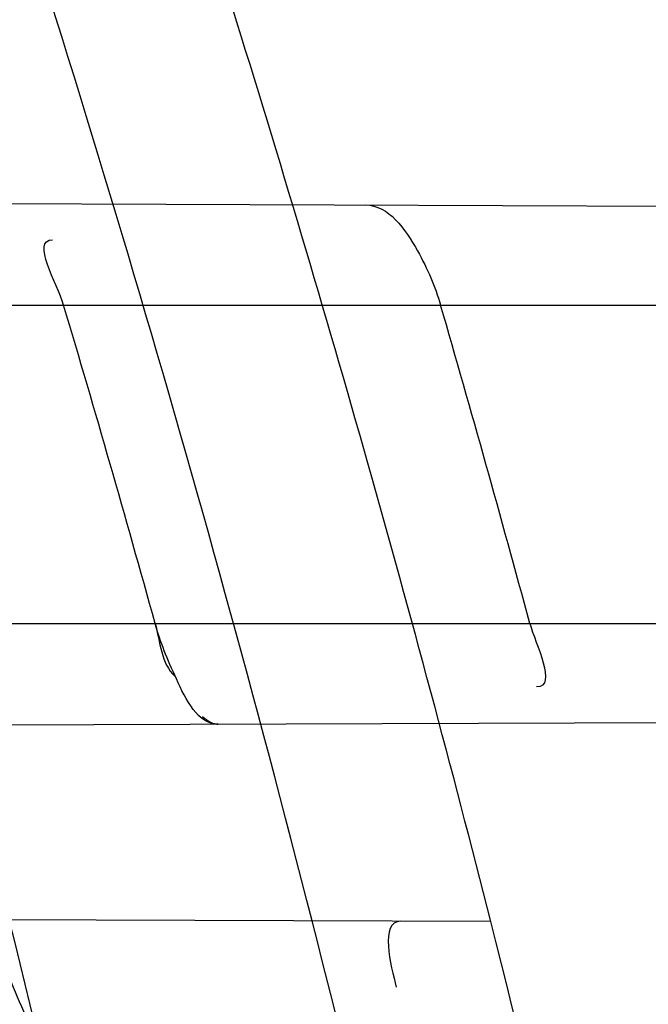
# Model space of a CAD drawing. Header units: millimetres. Extents: x 0 to 297, y 0 to 210.
# Tile 97 of 256: x 143.4924 to 143.5082, y 93.5158 to 93.5405. Entities that reach past the tile are written whole.
import ezdxf

# ---------------------------------------------------------------- set-up
doc = ezdxf.new("R2010")
doc.units = ezdxf.units.MM
doc.header["$LTSCALE"] = 16.335
doc.layers.get('0').update_dxf_attribs({"linetype": 'CONTINUOUS'})
for name, color, linetype in [('01_GLOBAL', 7, 'CONTINUOUS'), ('INTFCLR_1', 7, 'CONTINUOUS'), ('INTFCLR_144815', 7, 'CONTINUOUS')]:
    doc.layers.add(name, color=color, linetype=linetype)

msp = doc.modelspace()

# ---------------------------------------------------------------- linework, layer by layer
at = {"color": 7, "linetype": 'Continuous'}
msp.add_circle((144.2368034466, 92.193132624), 3.04, dxfattribs=at)
at = {"color": 9, "linetype": 'Continuous'}
msp.add_arc((144.2368034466, 92.193132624), 3.001038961, 92.9674534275, 177.0325465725, dxfattribs=at)
at = {"layer": '01_GLOBAL', "color": 7, "linetype": 'Continuous'}
msp.add_circle((144.2368034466, 92.193132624), 3.08, dxfattribs=at)
at = {"layer": 'INTFCLR_1', "color": 9, "linetype": 'Continuous'}
for p, q in [((143.4735235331, 93.5359706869), (143.543664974, 93.53572584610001)), ((143.4756137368, 93.5333562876), (143.5442669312, 93.5333562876)), ((143.4780083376, 93.5253562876), (143.5463152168, 93.5253562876)), ((143.4774988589, 93.5227557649), (143.5469236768, 93.5229981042)), ((143.5042716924, 93.5178633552), (143.4764746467, 93.51796038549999))]:
    msp.add_line(p, q, dxfattribs=at)
at = {"layer": 'INTFCLR_1', "color": 7, "linetype": 'Continuous'}
msp.add_lwpolyline([(143.4970316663, 93.52301834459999), (143.4970788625, 93.5229781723), (143.4971252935, 93.52294249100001), (143.4971709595, 93.5229113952), (143.4972160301, 93.5228849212), (143.4972603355, 93.5228632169), (143.4973033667, 93.522846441), (143.4973449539, 93.5228345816), (143.4973852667, 93.52282755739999), (143.4974243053, 93.52282531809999)], dxfattribs=at)
at = {"layer": 'INTFCLR_1', "color": 6, "linetype": 'Continuous'}
for centre, radius, start, end in [((143.076579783, 93.4093562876), 0.4827613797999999, 270, 90.00000002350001), ((143.076579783, 93.4093562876), 0.4587930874, 270, 90.00000002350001), ((143.0771097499, 93.4093588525), 0.434499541, 15.4839192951, 16.58155831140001), ((143.0759176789, 93.4093587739), 0.4447284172, 15.1191837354, 16.1895680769), ((143.076579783, 93.4093562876), 0.441241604, 11.9691311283, 14.2357984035)]:
    msp.add_arc(centre, radius, start, end, dxfattribs=at)
at = {"layer": 'INTFCLR_1', "color": 9, "linetype": 'Continuous'}
msp.add_arc((143.076579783, 93.4093562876), 0.441241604, 14.2357984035, 17.3348347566, dxfattribs=at)
for points, knots in [([(143.505791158, 93.2600745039), (143.5067409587, 93.2626590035), (143.5086022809, 93.26787776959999), (143.5121486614, 93.2784613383), (143.5179028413, 93.2974584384), (143.5232385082, 93.319755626), (143.5267617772, 93.3396835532), (143.5282429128, 93.3498591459), (143.5290073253, 93.35574456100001), (143.5307716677, 93.37052008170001), (143.5326049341, 93.3957667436), (143.5323109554, 93.4255533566), (143.5309256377, 93.444856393), (143.5300542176, 93.4537694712), (143.5294126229, 93.45969752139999), (143.5274302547, 93.4756973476), (143.5229291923, 93.50131752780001), (143.5164430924, 93.5263308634), (143.5118037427, 93.5411769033), (143.5100588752, 93.5464871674), (143.5074043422, 93.5543094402), (143.501415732, 93.57066310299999), (143.4910739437, 93.59466517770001), (143.4792964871, 93.6173411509), (143.4710860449, 93.6312983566), (143.4672487, 93.637511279), (143.4646994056, 93.64156113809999), (143.4578048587, 93.6522122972), (143.446251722, 93.6685591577), (143.4302039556, 93.688459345), (143.4166114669, 93.7033760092), (143.4071163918, 93.7129106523), (143.4018664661, 93.7179588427), (143.3945821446, 93.7247669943), (143.3843862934, 93.7336815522), (143.373349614, 93.7423309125), (143.3667450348, 93.7470278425), (143.3640805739, 93.74883137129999), (143.3625174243, 93.7498684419), (143.360134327, 93.7513983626), (143.3576340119, 93.7529030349), (143.3554317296, 93.7540584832), (143.3541938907, 93.75463331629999), (143.3532081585, 93.75498488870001), (143.3525262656, 93.7551440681), (143.3519536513, 93.75505755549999), (143.3518421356, 93.7545186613), (143.35211692, 93.75392300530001), (143.35259409, 93.7530975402), (143.3533650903, 93.7520584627), (143.354392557, 93.75079155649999), (143.3556852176, 93.7493056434), (143.3572290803, 93.7475999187), (143.358673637, 93.7460457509), (143.3599466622, 93.7446920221), (143.3621637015, 93.7423493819), (143.3658426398, 93.73850358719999), (143.3733257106, 93.73065133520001), (143.3814986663, 93.7218418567), (143.3889438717, 93.71342202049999), (143.3935459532, 93.708067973), (143.4009463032, 93.699278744), (143.4122758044, 93.6850353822), (143.4271285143, 93.6643128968), (143.4378788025, 93.6473958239), (143.4449171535, 93.6353542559), (143.4496927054, 93.62688497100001), (143.457931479, 93.6114260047), (143.4689344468, 93.588081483), (143.4765250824, 93.5686183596), (143.480055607, 93.5585271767)], [0, 0, 0, 0, 0.0103790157, 0.0208837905, 0.0420711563, 0.0851838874, 0.1071959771, 0.1183352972, 0.1239410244, 0.1295662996, 0.174425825, 0.2192336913, 0.2417180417, 0.247353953, 0.2529903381, 0.2641931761, 0.3081223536, 0.3509244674, 0.3614867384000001, 0.3667496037, 0.3719933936, 0.3926231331, 0.4323811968, 0.4704128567, 0.4888542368, 0.4934078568, 0.4979383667, 0.5068920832, 0.5412323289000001, 0.5733304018, 0.6031976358, 0.6172527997, 0.6240454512, 0.6306500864, 0.6548352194, 0.6750684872, 0.6834752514, 0.6853781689, 0.6871962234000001, 0.6905460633, 0.6960524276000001, 0.6981915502, 0.6999110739, 0.7012078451, 0.7020914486, 0.7026255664, 0.703100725, 0.7038824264, 0.7050749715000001, 0.7066970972, 0.7087489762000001, 0.7112252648, 0.7141188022, 0.7174211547, 0.7192230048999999, 0.7211233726, 0.7295789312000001, 0.7392839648, 0.7620096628, 0.7748693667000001, 0.7816473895, 0.7886214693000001, 0.8181786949, 0.8502212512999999, 0.8846823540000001, 0.8936821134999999, 0.9027944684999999, 0.9213301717, 0.9597016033, 1, 1, 1, 1]), ([(143.3574002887, 93.7533562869), (143.3579828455, 93.753356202), (143.360948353, 93.7521830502), (143.3643531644, 93.7501915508), (143.3676585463, 93.7481125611), (143.3692467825, 93.74707786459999), (143.3719545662, 93.74527944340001), (143.378664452, 93.7405994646), (143.3898825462, 93.7319854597), (143.4002548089, 93.7231045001), (143.4076654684, 93.7163228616), (143.4130031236, 93.71129788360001), (143.422653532, 93.7018115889), (143.4364709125, 93.68697153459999), (143.4527894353, 93.66717079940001), (143.4645442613, 93.65089855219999), (143.4715593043, 93.6402954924), (143.474151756, 93.63626614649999), (143.4780526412, 93.63008701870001), (143.4863962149, 93.616211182), (143.4983688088, 93.5936629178), (143.5088888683, 93.5697819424), (143.5149812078, 93.55350851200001), (143.5176807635, 93.5457272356), (143.5194547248, 93.5404463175), (143.524169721, 93.5256878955), (143.5307635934, 93.5008186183), (143.5353421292, 93.4753316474), (143.5373581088, 93.459416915), (143.5380104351, 93.45352171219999), (143.5388963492, 93.444658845), (143.5403047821, 93.42546452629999), (143.5406037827, 93.3958405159), (143.5387395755, 93.3707344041), (143.5369460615, 93.35604353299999), (143.5361688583, 93.3501906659), (143.5346627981, 93.3400704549), (143.5310794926, 93.320247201), (143.5256534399, 93.29807146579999), (143.5198047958, 93.2791850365), (143.5161994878, 93.2686605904), (143.5143072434, 93.26347094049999), (143.5133416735, 93.2609008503)], [0, 0, 0, 0, 0.0031306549, 0.0166311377, 0.0214593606, 0.0240790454, 0.0268205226, 0.0389267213, 0.0680356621, 0.1027866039, 0.1122691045, 0.1220183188, 0.1421809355, 0.1849822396, 0.2309158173, 0.2799873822, 0.2927706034, 0.2992370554, 0.3057353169, 0.3320403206, 0.3862319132, 0.4428084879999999, 0.4721383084, 0.4795908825, 0.487069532, 0.5020757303, 0.5628487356, 0.6251729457, 0.6410612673, 0.6490543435, 0.6570463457, 0.6889269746, 0.7524526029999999, 0.8160592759, 0.8240370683, 0.8319876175, 0.8477879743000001, 0.8790177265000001, 0.9402188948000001, 0.970317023, 0.9852457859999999, 1, 1, 1, 1]), ([(143.480055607, 93.5585271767), (143.4837259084, 93.5480364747), (143.4903909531, 93.5264789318), (143.4967360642, 93.4987698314), (143.4998687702, 93.480263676), (143.5011284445, 93.4715333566), (143.5019170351, 93.4656589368), (143.5038463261, 93.4494766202), (143.5057008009, 93.4227915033), (143.5054397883, 93.39601168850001), (143.5044671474, 93.37963975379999), (143.504022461, 93.3736652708), (143.5032714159, 93.3647734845), (143.5012002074, 93.34583974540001), (143.4963788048, 93.31729318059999), (143.49048443, 93.2935876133), (143.4864832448, 93.279982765), (143.4848602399, 93.2746477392), (143.4819377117, 93.26549629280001), (143.4757637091, 93.2478316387), (143.4658991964, 93.2237526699), (143.4557508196, 93.2030768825), (143.4492053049, 93.1910087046), (143.4468307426, 93.1867521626), (143.4433023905, 93.1805423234), (143.4357024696, 93.1677434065), (143.4236423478, 93.1493254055), (143.4088585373, 93.1292209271), (143.3981978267, 93.1161056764), (143.3920521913, 93.10890703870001), (143.3897353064, 93.10622028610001), (143.3858253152, 93.1017514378), (143.3786022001, 93.09371030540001), (143.3707422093, 93.0853343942), (143.3636495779, 93.0779186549), (143.3593994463, 93.0734576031), (143.3560255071, 93.0698150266), (143.3538487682, 93.0672934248), (143.3526496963, 93.0656994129), (143.3521523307, 93.0648535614), (143.3518509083, 93.0642467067), (143.3519780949, 93.06345700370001), (143.3536612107, 93.06380038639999), (143.3555127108, 93.06468782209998), (143.3588652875, 93.0665002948), (143.3620632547, 93.0685373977), (143.3646891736, 93.0702872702), (143.3663741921, 93.0714458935), (143.3692060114, 93.0734278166), (143.3737350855, 93.0767437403), (143.3800639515, 93.0816635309), (143.3895251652, 93.0894491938), (143.3979931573, 93.09704369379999), (143.4054028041, 93.1041496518), (143.4107134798, 93.1093907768), (143.4202844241, 93.1192590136), (143.4339256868, 93.13464747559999), (143.4499433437, 93.1551077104), (143.4614126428, 93.1718688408), (143.4682300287, 93.1827697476), (143.4707469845, 93.1869112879), (143.4745342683, 93.1932658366), (143.4826220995, 93.2075340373), (143.4941655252, 93.2306938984), (143.5021068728, 93.2500492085), (143.505791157, 93.2600745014)], [0, 0, 0, 0, 0.0419354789, 0.08505031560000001, 0.1071497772, 0.1127379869, 0.1183317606, 0.1295131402, 0.1742263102, 0.2191466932, 0.230445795, 0.2361065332, 0.241751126, 0.2641147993, 0.3079545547, 0.3508736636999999, 0.3561840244, 0.3614616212, 0.3719139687, 0.3924297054, 0.4320526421, 0.4700131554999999, 0.4792642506, 0.483852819, 0.4884035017, 0.5062126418, 0.5400088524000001, 0.5714206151, 0.6003317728, 0.6037560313, 0.6071340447, 0.6137178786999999, 0.6261602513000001, 0.6479155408, 0.6570536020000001, 0.6648783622, 0.6711643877, 0.6757843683, 0.6774462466, 0.6786751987, 0.6794900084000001, 0.6799813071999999, 0.6813020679, 0.6842478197, 0.6888651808, 0.6950795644, 0.6987591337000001, 0.70073729, 0.7027989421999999, 0.7117993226, 0.7219139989, 0.7330405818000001, 0.7580265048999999, 0.7648041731, 0.7717766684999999, 0.7861782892, 0.816667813, 0.8493175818, 0.8841610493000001, 0.8932352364, 0.8978283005, 0.9024468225, 0.9211469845, 0.9596997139, 1, 1, 1, 1]), ([(143.3574002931, 93.0653562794), (143.3572429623, 93.0653562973), (143.3568577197, 93.0654322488), (143.3568775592, 93.06612476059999), (143.3572897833, 93.0668372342), (143.3580025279, 93.06789625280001), (143.3590890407, 93.0692141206), (143.3605161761, 93.0708335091), (143.3622809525, 93.072732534), (143.364262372, 93.0748061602), (143.366417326, 93.0770245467), (143.3695810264, 93.08025667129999), (143.3761156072, 93.0869122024), (143.384127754, 93.09523631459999), (143.391492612, 93.1032318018), (143.3954790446, 93.1076756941), (143.3978410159, 93.1103473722), (143.4041032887, 93.11750254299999), (143.4149655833, 93.130539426), (143.4300350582, 93.1505356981), (143.4423327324, 93.1688638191), (143.4500842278, 93.18160511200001), (143.4536819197, 93.18778553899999), (143.4561024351, 93.19202072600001), (143.4627716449, 93.20402316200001), (143.4731139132, 93.2245897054), (143.4831746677, 93.2485613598), (143.4894718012, 93.2661502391), (143.4924519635, 93.2752607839), (143.4941067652, 93.2805713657), (143.4981845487, 93.2941079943), (143.5041933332, 93.3176982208), (143.5091109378, 93.34612180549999), (143.5112232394, 93.3649740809), (143.5119890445, 93.3738262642), (143.5124424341, 93.37977367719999), (143.5134340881, 93.3960708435), (143.5137003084, 93.4227328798), (143.5118091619, 93.4492982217), (143.5098423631, 93.46540487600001), (143.5090383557, 93.47125249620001), (143.5077538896, 93.4799440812), (143.5045588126, 93.4983716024), (143.498087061, 93.52596105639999), (143.4912937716, 93.5474097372), (143.4875537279, 93.5578460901)], [0, 0, 0, 0, 0.0008731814, 0.0017184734, 0.0032338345, 0.0055641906, 0.008732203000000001, 0.0127298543, 0.0175349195, 0.0231216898, 0.028646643, 0.0346996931, 0.0482229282, 0.0804128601, 0.09881585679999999, 0.1085510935, 0.1135452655, 0.1186072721, 0.1613234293, 0.207686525, 0.2575125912, 0.2837456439, 0.2904463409, 0.297201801, 0.3108185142, 0.3666506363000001, 0.4248611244, 0.4549770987, 0.470314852, 0.4780577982, 0.4858479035, 0.548777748, 0.6130125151, 0.6457681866, 0.6540348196, 0.6623247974, 0.6788712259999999, 0.7446474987, 0.8101274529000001, 0.8265054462, 0.8346996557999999, 0.8428862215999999, 0.8752668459, 0.9384715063, 1, 1, 1, 1]), ([(143.4955718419, 93.5061593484), (143.4952436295, 93.50757029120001), (143.4944902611, 93.5103424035), (143.4933147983, 93.5137197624), (143.492241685, 93.51633003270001), (143.4911029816, 93.5188349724), (143.4895429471, 93.521802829), (143.4877777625, 93.5245821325), (143.4862617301, 93.5266464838), (143.4839807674, 93.5294659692), (143.4814054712, 93.5319780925), (143.4785838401, 93.5340669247), (143.4767003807, 93.5353104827), (143.4732882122, 93.53719276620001), (143.4696059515, 93.53852634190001), (143.4663573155, 93.5392990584), (143.4641216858, 93.53973304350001), (143.4600670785, 93.54025975), (143.4565390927, 93.5403406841), (143.4541697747, 93.5402756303)], [0, 0, 0, 0, 0.0736783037, 0.1459642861, 0.18172594, 0.2171910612, 0.2858878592, 0.3520712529, 0.3844359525, 0.4161009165, 0.5365327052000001, 0.5657771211, 0.5946184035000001, 0.6512644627, 0.7636610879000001, 0.7922337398, 0.8211066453, 0.8794481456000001, 1, 1, 1, 1])]:
    msp.add_open_spline(points, degree=3, knots=knots, dxfattribs=at)
at = {"layer": 'INTFCLR_1', "color": 6, "linetype": 'Continuous'}
for points, knots in [([(143.391388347, 93.7533562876), (143.3904120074, 93.7533562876), (143.3921762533, 93.7499955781), (143.3936912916, 93.7481416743), (143.3961672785, 93.74488846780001), (143.3992225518, 93.74120886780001), (143.403128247, 93.736512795), (143.4076936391, 93.73105931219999), (143.4125904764, 93.7251278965), (143.4174256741, 93.7191674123), (143.4219266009, 93.7134900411), (143.4260587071, 93.708161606), (143.4298162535, 93.70320548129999), (143.4332121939, 93.6986295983), (143.4362702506, 93.6944235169), (143.4390204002, 93.69056916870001), (143.4414908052, 93.687044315), (143.44370074, 93.6838395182), (143.4456749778, 93.6809337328), (143.4474377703, 93.67830292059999), (143.4490168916, 93.6759165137), (143.4504211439, 93.6737705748), (143.4516679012, 93.67184551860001), (143.4527743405, 93.67012138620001), (143.4537663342, 93.6685626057), (143.4546489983, 93.6671650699), (143.4556772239, 93.66552631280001), (143.456672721, 93.66392530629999), (143.4576979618, 93.66226084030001), (143.4585721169, 93.66083168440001), (143.4595323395, 93.65924962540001), (143.4605887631, 93.6574940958), (143.4617562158, 93.65553545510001), (143.4630444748, 93.65335047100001), (143.464465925, 93.65090949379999), (143.4660286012, 93.6481892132), (143.4677482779, 93.64514958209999), (143.4696392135, 93.6417492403), (143.4717186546, 93.63793570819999), (143.4740086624, 93.6336424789), (143.4765248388, 93.62880536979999), (143.4792812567, 93.62335013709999), (143.4822951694, 93.61718591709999), (143.4855914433, 93.610185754), (143.4891913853, 93.6021966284), (143.4931140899, 93.59302320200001), (143.4973740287, 93.58243061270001), (143.5019825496, 93.5700832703), (143.5068772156, 93.55569758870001), (143.5117345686, 93.53967004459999), (143.5162134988, 93.5226760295), (143.5200746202, 93.5054858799), (143.5232856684, 93.4882487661), (143.5258459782, 93.471032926), (143.5277689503, 93.4538356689), (143.5290609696, 93.4366975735), (143.529733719, 93.4196019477), (143.5297948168, 93.4025757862), (143.5292510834, 93.38560341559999), (143.5281065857, 93.3686870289), (143.5263644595, 93.3518401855), (143.5240214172, 93.3350289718), (143.5210770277, 93.31827583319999), (143.5175167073, 93.30154440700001), (143.5133376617, 93.28485591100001), (143.5085942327, 93.268441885), (143.5035656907, 93.2530998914), (143.4986112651, 93.23947982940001), (143.4940105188, 93.2278474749), (143.4897809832, 93.2178519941), (143.485903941, 93.2091976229), (143.4823616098, 93.2016588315), (143.4791285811, 93.19505078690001), (143.4761817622, 93.1892359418), (143.4734988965, 93.1841024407), (143.4710647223, 93.1795662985), (143.4688610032, 93.1755541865), (143.466865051, 93.1719939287), (143.4650570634, 93.1688259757), (143.4634184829, 93.16599997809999), (143.461937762, 93.1634824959), (143.4606041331, 93.16124327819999), (143.4594032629, 93.15924877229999), (143.4583170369, 93.15746207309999), (143.457331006, 93.1558543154), (143.4564183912, 93.15437798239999), (143.4555069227, 93.15291457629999), (143.4545265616, 93.151352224), (143.4534184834, 93.14960100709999), (143.4521719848, 93.1476496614), (143.4507682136, 93.14547482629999), (143.4491853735, 93.14305109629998), (143.4474055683, 93.1403597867), (143.4454085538, 93.13738261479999), (143.4431685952, 93.1340952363), (143.4406602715, 93.13047449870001), (143.4378551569, 93.12649963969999), (143.4347311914, 93.1221597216), (143.4312583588, 93.1174362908), (143.4274059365, 93.11231294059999), (143.4231637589, 93.1068033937), (143.4185304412, 93.1009244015), (143.4135422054, 93.0947465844), (143.408452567, 93.0885653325), (143.4036878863, 93.08286772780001), (143.3995946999, 93.07795220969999), (143.3963986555, 93.0741115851), (143.3938021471, 93.0707181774), (143.3922373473, 93.06880673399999), (143.3903920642, 93.0653562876), (143.391388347, 93.0653562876)], [0, 0, 0, 0, 0.0038604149, 0.007501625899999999, 0.0124785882, 0.0188917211, 0.0268498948, 0.0364677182, 0.0470694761, 0.05724446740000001, 0.066818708, 0.0757144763, 0.0839053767, 0.0914099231, 0.0982451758, 0.1044667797, 0.1101313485, 0.11526428, 0.1198589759, 0.1240215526, 0.1277856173, 0.1311734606, 0.1341617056, 0.1368541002, 0.1392736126, 0.1414672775, 0.143389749, 0.1469230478, 0.1489215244, 0.1511192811, 0.1535471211, 0.1562389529, 0.1592204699, 0.1625628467, 0.1662680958, 0.1703891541, 0.1749670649, 0.1800767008, 0.1857729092, 0.1921414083, 0.199315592, 0.2073311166, 0.2163077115, 0.2264451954, 0.2379233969, 0.2509534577, 0.2658909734, 0.2830621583, 0.3030578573, 0.3259639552, 0.3492662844, 0.3725305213, 0.3956109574, 0.4185782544, 0.4413347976, 0.4640172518, 0.4865192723, 0.5089682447, 0.5313242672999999, 0.5536477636, 0.5759939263, 0.5982772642, 0.6207472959, 0.6432362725, 0.6658996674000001, 0.6887559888, 0.7107777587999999, 0.7297237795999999, 0.7460531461, 0.7602331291, 0.7726347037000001, 0.7835467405, 0.7931663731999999, 0.8017211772, 0.8093215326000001, 0.8160683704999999, 0.8220757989, 0.8274205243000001, 0.8322066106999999, 0.8364980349, 0.8403367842, 0.8437547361, 0.8468031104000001, 0.8495420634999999, 0.8520223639, 0.8542604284, 0.8564046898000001, 0.8588391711, 0.861553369, 0.8645986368, 0.8679945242, 0.8717882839, 0.8760445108, 0.8807522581, 0.8859628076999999, 0.8917731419, 0.8981681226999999, 0.9051985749, 0.9129160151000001, 0.9213486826, 0.9305434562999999, 0.9404096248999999, 0.9509435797, 0.9619432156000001, 0.9720502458, 0.9803711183, 0.9870628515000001, 0.9922716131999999, 0.9960607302, 1, 1, 1, 1]), ([(143.3913883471, 93.0653562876), (143.3925009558, 93.0653562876), (143.3944304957, 93.0666565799), (143.3973970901, 93.0684425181), (143.4007982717, 93.07091395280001), (143.4050037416, 93.07413406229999), (143.4100111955, 93.07824530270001), (143.4155298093, 93.08303751), (143.4211292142, 93.0881607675), (143.4264144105, 93.0932249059), (143.43125736, 93.0980502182), (143.4356657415, 93.10260404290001), (143.4396603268, 93.1068634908), (143.4432708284, 93.1108234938), (143.4465216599, 93.11448276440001), (143.4494397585, 93.1178438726), (143.4520627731, 93.1209293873), (143.4544121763, 93.1237459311), (143.456513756, 93.1263080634), (143.4583900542, 93.12863120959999), (143.4600695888, 93.13073982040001), (143.4615949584, 93.1326788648), (143.4630975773, 93.13461062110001), (143.4646983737, 93.1366936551), (143.4663978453, 93.1389353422), (143.4680793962, 93.14118497), (143.4697311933, 93.1434241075), (143.4714499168, 93.1457859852), (143.4733525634, 93.1484399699), (143.4754791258, 93.1514562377), (143.477855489, 93.15489250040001), (143.4805066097, 93.1588113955), (143.4834545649, 93.163277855), (143.4867221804, 93.1683718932), (143.4903444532, 93.1742054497), (143.4943554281, 93.18090734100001), (143.4987865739, 93.1886348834), (143.5036710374, 93.1975962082), (143.5090369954, 93.2080352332), (143.5149200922, 93.22031723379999), (143.5212054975, 93.234617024), (143.5274896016, 93.2504853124), (143.5333654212, 93.2672157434), (143.5385840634, 93.28417448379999), (143.543100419, 93.30119588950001), (143.5469295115, 93.31826170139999), (143.5500694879, 93.3352816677), (143.5525457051, 93.3523020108), (143.5543635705, 93.36925021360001), (143.5555404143, 93.3861532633), (143.5560867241, 93.4029944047), (143.5560112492, 93.4197765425), (143.5553196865, 93.436509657), (143.5540157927, 93.4531831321), (143.5520992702, 93.46980412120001), (143.5495685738, 93.4863701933), (143.5464237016, 93.5028559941), (143.5426520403, 93.51929845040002), (143.5382472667, 93.5356769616), (143.5331875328, 93.5520104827), (143.527486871, 93.5682159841), (143.5213730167, 93.5836821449), (143.515238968, 93.5976906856), (143.5094946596, 93.6097472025), (143.5042564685, 93.6200023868), (143.4994933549, 93.6288052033), (143.4951738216, 93.63640014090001), (143.4912628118, 93.642992), (143.4877284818, 93.6487368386), (143.4845342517, 93.6537660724), (143.4816534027, 93.65817529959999), (143.4790579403, 93.662051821), (143.4767281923, 93.6654573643), (143.4746357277, 93.668457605), (143.472765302, 93.67109499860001), (143.4710870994, 93.67342680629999), (143.46957943, 93.6754943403), (143.4681380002, 93.6774474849), (143.4666395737, 93.67945477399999), (143.4649885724, 93.68163852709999), (143.463288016, 93.68385659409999), (143.4615819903, 93.6860513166), (143.4598543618, 93.68824549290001), (143.4579581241, 93.69062033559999), (143.4558400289, 93.69323162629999), (143.4534675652, 93.6961063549), (143.4508179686, 93.6992567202), (143.447859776, 93.7026992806), (143.4445666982, 93.7064428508), (143.4409044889, 93.71049854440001), (143.4368464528, 93.7148646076), (143.4323696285, 93.7195302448), (143.4274456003, 93.7244775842), (143.4220754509, 93.7296631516), (143.4163486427, 93.7349445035), (143.410661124, 93.73991840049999), (143.4054543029, 93.74422210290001), (143.4010724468, 93.7475953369), (143.3975442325, 93.7501732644), (143.3944939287, 93.7520163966), (143.3925216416, 93.7533562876), (143.3913883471, 93.7533562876)], [0, 0, 0, 0, 0.0042187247, 0.0081401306, 0.0133978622, 0.0200459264, 0.0282638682, 0.0379443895, 0.0477615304, 0.05703690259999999, 0.0656973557, 0.0736821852, 0.0810680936, 0.0878383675, 0.0940009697, 0.0996271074, 0.1047154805, 0.1093563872, 0.1135342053, 0.1172803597, 0.1206792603, 0.1237557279, 0.1266349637, 0.1299589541, 0.1337168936, 0.1373013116, 0.1406085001, 0.1442672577, 0.148377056, 0.1529904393, 0.1582606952, 0.164218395, 0.1709303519, 0.1785521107, 0.1871652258, 0.1969659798, 0.2081658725, 0.2209392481, 0.2356613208, 0.2526660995, 0.2725685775, 0.2948769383, 0.3173640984, 0.3397873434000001, 0.3621386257, 0.3841211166, 0.4060891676, 0.4277469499, 0.4493218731, 0.470705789, 0.4919793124, 0.5131981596, 0.5343255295, 0.5554668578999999, 0.5765984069, 0.5977513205, 0.6189954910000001, 0.6402209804, 0.6617015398, 0.6832900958, 0.7050415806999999, 0.7268239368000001, 0.7463339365, 0.7630160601, 0.7774553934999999, 0.7899931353, 0.8009638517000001, 0.8105830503, 0.8190545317, 0.8265380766, 0.8331730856, 0.8390248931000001, 0.8442268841, 0.8488182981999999, 0.8528943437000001, 0.8564866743, 0.8597116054, 0.8625968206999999, 0.8656908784, 0.8692094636, 0.8729771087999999, 0.8762884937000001, 0.879749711, 0.8835661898, 0.8878115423, 0.8924986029, 0.8976989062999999, 0.9034198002, 0.9097088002, 0.9166034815, 0.9241390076, 0.9323094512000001, 0.9411199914, 0.9506041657, 0.9606137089, 0.9706541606, 0.9792553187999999, 0.9862062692, 0.9916647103, 0.9957028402, 1, 1, 1, 1]), ([(143.5011268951, 93.5358743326), (143.5017061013, 93.5358723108), (143.5024779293, 93.53475335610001), (143.5028720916, 93.53383182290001), (143.5030101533, 93.5333562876)], [0, 0, 0, 0, 0.5391100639, 1, 1, 1, 1])]:
    msp.add_open_spline(points, degree=3, knots=knots, dxfattribs=at)
for points in [[(143.4935404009, 93.5333562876), (143.493381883, 93.5338886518), (143.4927075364, 93.53500136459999), (143.4932629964, 93.5349994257)], [(143.5052519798, 93.5253562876), (143.5053915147, 93.5248398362), (143.5059573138, 93.5237623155), (143.5054223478, 93.52376044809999)], [(143.502015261, 93.5178712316), (143.5014618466, 93.5178731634), (143.5017624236, 93.5167522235), (143.5018963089, 93.5162152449)]]:
    msp.add_open_spline(points, degree=3, dxfattribs=at)
at = {"layer": 'INTFCLR_1', "color": 7, "linetype": 'Continuous'}
msp.add_open_spline([(143.497424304, 93.5228253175), (143.4969081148, 93.5228234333), (143.4963212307, 93.52403560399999), (143.4959718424, 93.5248765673), (143.4958393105, 93.5253562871)], degree=3, knots=[0, 0, 0, 0, 0.5091244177, 1, 1, 1, 1], dxfattribs=at)
msp.add_open_spline([(143.4958393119, 93.5253562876), (143.4959665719, 93.52490202), (143.4959827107, 93.5243426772), (143.4963373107, 93.5240315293)], degree=3, dxfattribs=at)
at = {"layer": 'INTFCLR_144815', "color": 6, "linetype": 'Continuous'}
for radius in [0.5104906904, 0.4864760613]:
    msp.add_circle((143.076579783, 93.4093562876), radius, dxfattribs=at)
for radius, start, end in [(0.7037433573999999, 313.9937911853, 154.5150993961), (0.6797433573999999, 312.9543589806, 154.5144414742), (0.6572577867, 282.2440355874, 71.2863570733), (0.5186031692, 308.490992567, 51.50900743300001)]:
    msp.add_arc((143.076579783, 93.4093562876), radius, start, end, dxfattribs=at)
at = {"layer": 'INTFCLR_144815', "color": 9, "linetype": 'Continuous'}
for centre, radius, start, end in [((143.076579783, 93.4093562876), 0.6528896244, 292.4997540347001, 54.0964566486), ((143.0765826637, 93.40935763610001), 0.5889741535, 292.4997540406, 54.09645665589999), ((143.076579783, 93.4093562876), 0.5151250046, 313.8592910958, 46.1407088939), ((143.0765797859, 93.4093562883), 0.5790372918, 311.2505121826, 12.701512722)]:
    msp.add_arc(centre, radius, start, end, dxfattribs=at)
at = {"layer": 'INTFCLR_144815', "color": 6, "linetype": 'Continuous'}
for points, knots in [([(143.559959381, 93.4093562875), (143.559959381, 93.4118703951), (143.5599220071, 93.41689924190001), (143.5597537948, 93.4244421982), (143.5594733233, 93.4319851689), (143.5590804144, 93.4395281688), (143.5585748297, 93.44707105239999), (143.5579562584, 93.45461378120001), (143.5572243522, 93.4621559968), (143.5563786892, 93.4696975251), (143.5554188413, 93.4772377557), (143.5543443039, 93.4847763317), (143.5531546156, 93.4923122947), (143.5518492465, 93.4998449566), (143.5504277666, 93.50737293), (143.5488896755, 93.51489518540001), (143.5472346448, 93.52240985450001), (143.5454623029, 93.5299153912), (143.5435725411, 93.5374092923), (143.5415652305, 93.54488940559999), (143.5394406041, 93.55235253), (143.5371989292, 93.5597957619), (143.5348409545, 93.56721505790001), (143.5323675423, 93.57460659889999), (143.529780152, 93.58196541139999), (143.5270804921, 93.58928656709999), (143.5242709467, 93.5965641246), (143.5213543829, 93.6037918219), (143.5183344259, 93.61096254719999), (143.5152154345, 93.61806858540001), (143.5120026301, 93.62510149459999), (143.5087022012, 93.6320520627), (143.505321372, 93.6389103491), (143.5018684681, 93.6456657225), (143.4983529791, 93.6523068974), (143.4947855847, 93.65882202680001), (143.4911781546, 93.66519881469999), (143.4875436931, 93.6714246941), (143.4838962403, 93.67748703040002), (143.4802507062, 93.68337338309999), (143.4766226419, 93.68907180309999), (143.473027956, 93.6945711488), (143.4694825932, 93.6998613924), (143.4660021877, 93.7049339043), (143.4626017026, 93.7097817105), (143.459295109, 93.71439965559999), (143.4560950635, 93.7187845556), (143.4530128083, 93.7229350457), (143.4500581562, 93.7268513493), (143.4472396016, 93.7305349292), (143.4445638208, 93.7339889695), (143.4420354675, 93.7372184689), (143.4396569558, 93.7402303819), (143.4374291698, 93.7430326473), (143.4353519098, 93.7456336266), (143.4334244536, 93.7480414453), (143.4316455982, 93.7502639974), (143.4300138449, 93.7523087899), (143.4285275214, 93.75418281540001), (143.4271849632, 93.7558925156), (143.4259844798, 93.7574434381), (143.4249241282, 93.7588419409), (143.4240021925, 93.7600902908), (143.4232155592, 93.7612022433), (143.422565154, 93.7621551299), (143.4220400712, 93.7630318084), (143.4215107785, 93.7638474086), (143.4211293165, 93.7653465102), (143.4216624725, 93.7653561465)], [0, 0, 0, 0, 0.0193232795, 0.0386507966, 0.0579870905, 0.0773359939, 0.09670230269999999, 0.1160891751, 0.1355014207, 0.154941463, 0.1744140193, 0.1939206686, 0.213465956, 0.2330500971, 0.2526769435, 0.2723457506, 0.2920596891, 0.3118161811, 0.3316171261, 0.3514582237, 0.3713396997, 0.3912550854, 0.4112023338, 0.4311723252, 0.4511600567, 0.471153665, 0.4911437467, 0.5111161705, 0.5310553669, 0.5509435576, 0.5707599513, 0.5904809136, 0.6100798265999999, 0.6295269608, 0.6487896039, 0.6678319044, 0.6866152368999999, 0.7050985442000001, 0.7232388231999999, 0.7409918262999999, 0.758313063, 0.7751587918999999, 0.7914870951, 0.8072590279, 0.8224396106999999, 0.8369988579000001, 0.8509122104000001, 0.8641615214, 0.8767332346, 0.8886179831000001, 0.8998102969, 0.9103147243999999, 0.9201416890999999, 0.9293075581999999, 0.9378296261, 0.9457257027, 0.9530130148, 0.9597096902, 0.9658325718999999, 0.9713969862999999, 0.9764171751, 0.9809076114, 0.9848822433, 0.9883555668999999, 0.9913411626, 0.9938520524, 0.9959015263, 1, 1, 1, 1]), ([(143.433067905, 93.05335642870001), (143.4328265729, 93.0533608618), (143.4324756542, 93.05418000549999), (143.4330197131, 93.0549083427), (143.4334366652, 93.0557926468), (143.4339703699, 93.0566454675), (143.4346161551, 93.0576462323), (143.4354019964, 93.05878669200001), (143.4363208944, 93.0600751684), (143.4373778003, 93.0615151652), (143.4385738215, 93.0631125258), (143.4399109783, 93.0648725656), (143.441391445, 93.0668020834), (143.4430186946, 93.0689099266), (143.4447956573, 93.07120496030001), (143.4467226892, 93.0736934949), (143.4487964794, 93.0763779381), (143.4510117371, 93.0792588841), (143.4533657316, 93.0823409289), (143.4558612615, 93.0856367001), (143.4585019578, 93.0891610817), (143.461284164, 93.0929204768), (143.4641988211, 93.0969147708), (143.4672349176, 93.10114163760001), (143.4703835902, 93.1056021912), (143.473633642, 93.1102946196), (143.4769725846, 93.1152153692), (143.4803867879, 93.12035908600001), (143.4838617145, 93.12571866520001), (143.4873822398, 93.131285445), (143.4909329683, 93.1370494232), (143.4944985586, 93.1429995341), (143.4980640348, 93.1491239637), (143.5016150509, 93.155410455), (143.5051380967, 93.1618465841), (143.508620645, 93.1684199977), (143.5120512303, 93.1751185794), (143.5154195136, 93.18193063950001), (143.5187162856, 93.18884502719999), (143.5219334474, 93.1958512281), (143.5250639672, 93.2029394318), (143.5281017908, 93.21010051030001), (143.5310417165, 93.21732590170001), (143.5338798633, 93.22460897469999), (143.5366072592, 93.2319283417), (143.5392210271, 93.2392754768), (143.5417223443, 93.24665218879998), (143.5441140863, 93.2540675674), (143.5463966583, 93.26152417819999), (143.5485670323, 93.2690127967), (143.5506238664, 93.27652910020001), (143.5525648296, 93.2840635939), (143.5543887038, 93.29160910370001), (143.5560958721, 93.29916427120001), (143.5576869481, 93.306728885), (143.5591625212, 93.3143029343), (143.5605229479, 93.32188557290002), (143.5617683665, 93.3294747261), (143.5628989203, 93.3370678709), (143.5639149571, 93.34466347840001), (143.5648169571, 93.352261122), (143.5656053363, 93.35986024), (143.5662804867, 93.3674604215), (143.5668427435, 93.3750611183), (143.5672924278, 93.38266226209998), (143.5676297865, 93.39026356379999), (143.5678550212, 93.3978650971), (143.5679682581, 93.4054666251), (143.5679695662, 93.4130682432), (143.567858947, 93.4206697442), (143.5676363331, 93.4282712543), (143.5673015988, 93.4358725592), (143.5668545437, 93.44347370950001), (143.5662949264, 93.4510743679), (143.5656224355, 93.45867440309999), (143.5648367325, 93.466273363), (143.5639374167, 93.4738709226), (143.5629240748, 93.4814664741), (143.5617962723, 93.4890592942), (143.5605535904, 93.4966483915), (143.5591956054, 93.50423272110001), (143.5577218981, 93.5118111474), (143.5561322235, 93.5193816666), (143.5544265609, 93.52694151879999), (143.5526049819, 93.5344880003), (143.5506674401, 93.5420191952), (143.5486137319, 93.5495338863), (143.5464439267, 93.5570299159), (143.5441586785, 93.56450343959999), (143.5417591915, 93.57194952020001), (143.5392470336, 93.579362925), (143.5366239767, 93.5867386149), (143.5338923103, 93.5940709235), (143.5310549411, 93.6013534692), (143.5281154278, 93.6085792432), (143.525078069, 93.6157405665), (143.5219479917, 93.6228290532), (143.5187312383, 93.6298355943), (143.5154348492, 93.6367503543), (143.512066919, 93.6435628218), (143.5086366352, 93.65026188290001), (143.5051543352, 93.6568358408), (143.5016314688, 93.6632725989), (143.4980805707, 93.66955978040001), (143.4945151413, 93.67568497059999), (143.4909495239, 93.6816359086), (143.4873986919, 93.6874007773), (143.4838779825, 93.6929685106), (143.480402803, 93.6983290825), (143.4769882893, 93.7034738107), (143.4736489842, 93.7083955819), (143.4703985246, 93.71308903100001), (143.4672493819, 93.7175506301), (143.464212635, 93.721778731), (143.4612978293, 93.72577350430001), (143.4585129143, 93.72953680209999), (143.4558642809, 93.73307192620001), (143.4533568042, 93.73638343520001), (143.450993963, 93.73947689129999), (143.4487779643, 93.74235864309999), (143.4467099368, 93.7450355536), (143.444790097, 93.7475147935), (143.4430178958, 93.7498036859), (143.4413922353, 93.7519094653), (143.4399116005, 93.7538391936), (143.4385741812, 93.7555995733), (143.4373781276, 93.7571969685), (143.4363211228, 93.75863709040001), (143.4354021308, 93.7599256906), (143.4346162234, 93.76106624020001), (143.4339704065, 93.7620670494), (143.4334366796, 93.7629199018), (143.4330197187, 93.7638042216), (143.4324756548, 93.76453256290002), (143.4328265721, 93.76535171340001), (143.433067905, 93.7653561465)], [0, 0, 0, 0, 0.0009310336, 0.002365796, 0.0034193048, 0.0047077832, 0.006237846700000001, 0.0080159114, 0.0100484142, 0.0123424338, 0.0149055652, 0.0177455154, 0.0208683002, 0.0242865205, 0.0280168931, 0.0320641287, 0.03642688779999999, 0.0411013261, 0.0460820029, 0.0513859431, 0.0570470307, 0.0630689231, 0.0694259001, 0.0761196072, 0.0831428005, 0.0904858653, 0.0981365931, 0.1060799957, 0.1142989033, 0.1227742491, 0.1314855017, 0.1404113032, 0.1495299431, 0.1588198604, 0.1682601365, 0.1778307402, 0.1875127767, 0.1972886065, 0.2071421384, 0.2170587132, 0.2270251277, 0.2370298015, 0.2470622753, 0.2571128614, 0.2671789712, 0.2771901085, 0.2871913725, 0.2972229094, 0.3072428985, 0.3172696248, 0.3272959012, 0.3372999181, 0.3472797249, 0.3572378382, 0.3671756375, 0.3770956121, 0.3870009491, 0.3968896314, 0.4067592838, 0.416611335, 0.4264476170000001, 0.4362699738, 0.4460792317, 0.4558777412, 0.465666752, 0.475448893, 0.4852256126, 0.4949995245, 0.5047720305, 0.5145458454, 0.5243224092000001, 0.5341044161, 0.5438932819, 0.5536914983, 0.5635002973, 0.5733219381, 0.5831577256, 0.5930094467, 0.6028783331, 0.6127653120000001, 0.6226711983, 0.6325970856, 0.6425436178, 0.6525082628, 0.6624891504, 0.6724871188, 0.6825027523, 0.6925369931, 0.7025869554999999, 0.7126463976, 0.7227116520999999, 0.7327783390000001, 0.742840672, 0.7528920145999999, 0.7629245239, 0.772929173, 0.7828957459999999, 0.7928124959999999, 0.8026662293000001, 0.8124423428, 0.8221246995, 0.8316958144, 0.8411366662, 0.8504272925, 0.8595467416, 0.8684734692, 0.8771857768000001, 0.8856622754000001, 0.8938824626, 0.9018271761, 0.9094792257, 0.9168237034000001, 0.923848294, 0.9305435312, 0.93690291, 0.9429227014, 0.9486018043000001, 0.9539413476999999, 0.9589446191, 0.9636165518, 0.9679634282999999, 0.9719924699, 0.9757115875, 0.9791292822, 0.9822538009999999, 0.9850935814, 0.9876568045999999, 0.9899510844, 0.9919838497, 0.9937619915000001, 0.9952921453, 0.9965806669, 0.997634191, 0.9990689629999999, 1, 1, 1, 1]), ([(143.3994670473, 93.7533562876), (143.399146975, 93.7533562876), (143.3990453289, 93.7521473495), (143.3998732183, 93.75119655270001), (143.4008762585, 93.749481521), (143.4024694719, 93.74744226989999), (143.4045267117, 93.7448049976), (143.4070952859, 93.7416644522), (143.4101750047, 93.73793095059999), (143.4137722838, 93.7335868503), (143.4179272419, 93.72853263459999), (143.4226335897, 93.7227254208), (143.4278792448, 93.7161112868), (143.4336355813, 93.70864659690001), (143.4398265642, 93.7003379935), (143.4463921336, 93.6911644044), (143.4532128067, 93.6811870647), (143.4601957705, 93.67043454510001), (143.4672140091, 93.65900154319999), (143.4741696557, 93.6469550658), (143.4809580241, 93.6343972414), (143.4875044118, 93.6214014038), (143.4937367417, 93.60806038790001), (143.4996120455, 93.59443039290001), (143.5050872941, 93.5805881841), (143.5101428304, 93.5665721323), (143.5147593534, 93.55243473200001), (143.5189273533, 93.5382124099), (143.5226468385, 93.523921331), (143.525909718, 93.5096138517), (143.5287290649, 93.495262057), (143.5310996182, 93.4809222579), (143.53303206, 93.4665632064), (143.5345263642, 93.45223022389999), (143.5355886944, 93.4379127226), (143.5362231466, 93.4236237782), (143.5363638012, 93.41410874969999), (143.5363638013, 93.40935628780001)], [0, 0, 0, 0, 0.0025344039, 0.005901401, 0.0109295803, 0.0177704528, 0.0265540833, 0.0373505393, 0.04991676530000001, 0.0648695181, 0.0820131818, 0.1017234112, 0.1240566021, 0.1488553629, 0.1763609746, 0.2060970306, 0.2381748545, 0.2720515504, 0.3076064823, 0.3443876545, 0.3821831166, 0.4206251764, 0.4595934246, 0.4987613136, 0.5381325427, 0.5774437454, 0.6167240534, 0.6558745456, 0.6947773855, 0.7336358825, 0.7720551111, 0.8105726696, 0.8487051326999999, 0.8867612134, 0.9246626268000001, 0.9623689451, 1, 1, 1, 1]), ([(143.4446760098, 93.7533562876), (143.4444338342, 93.7533562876), (143.4440805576, 93.75253066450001), (143.4445966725, 93.7517896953), (143.4449904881, 93.75088623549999), (143.4454977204, 93.7500149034), (143.4461122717, 93.74899220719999), (143.4468609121, 93.74782675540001), (143.4477365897, 93.7465104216), (143.4487436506, 93.7450401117), (143.4498827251, 93.7434103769), (143.4511555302, 93.7416160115), (143.4525633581, 93.7396511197), (143.4541073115, 93.73750968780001), (143.455788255, 93.73518529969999), (143.4576064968, 93.7326716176), (143.4595619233, 93.72996211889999), (143.4616535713, 93.7270506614), (143.4638797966, 93.723931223), (143.4662378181, 93.72059853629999), (143.4687238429, 93.7170479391), (143.4713327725, 93.713275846), (143.4740582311, 93.7092797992), (143.4768924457, 93.70505877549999), (143.4798262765, 93.700613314), (143.4828493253, 93.695945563), (143.4859500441, 93.6910593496), (143.4891159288, 93.6859601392), (143.492333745, 93.6806549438), (143.4955897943, 93.67515215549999), (143.4988701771, 93.6694613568), (143.5021610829, 93.6635930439), (143.5054490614, 93.6575583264), (143.5087212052, 93.6513687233), (143.5119653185, 93.64503593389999), (143.5151700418, 93.6385716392), (143.5183249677, 93.631987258), (143.5214206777, 93.6252938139), (143.5244487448, 93.61850183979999), (143.5274017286, 93.6116212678), (143.5302731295, 93.6046613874), (143.5330572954, 93.59763091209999), (143.5357494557, 93.59053772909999), (143.5383454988, 93.5833892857), (143.5408421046, 93.5761920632), (143.5432363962, 93.56895237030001), (143.5455261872, 93.5616754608), (143.547709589, 93.55436655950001), (143.5497852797, 93.5470298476), (143.551752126, 93.53966957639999), (143.5536094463, 93.5322889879), (143.5553566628, 93.5248914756), (143.5569935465, 93.5174794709), (143.5585198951, 93.51005568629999), (143.559935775, 93.50262189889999), (143.5612412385, 93.4951802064), (143.562436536, 93.48773178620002), (143.5635218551, 93.4802782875), (143.5644975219, 93.4728204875), (143.5653637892, 93.46535964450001), (143.5661210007, 93.4578961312), (143.5667694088, 93.45043090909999), (143.5673093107, 93.4429641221), (143.5677409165, 93.4354965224), (143.5680644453, 93.4280280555), (143.5682800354, 93.4205593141), (143.5683878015, 93.4130901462), (143.5683877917, 93.4056210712), (143.5682800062, 93.3981519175), (143.5680643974, 93.3906831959), (143.5677408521, 93.38321478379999), (143.5673092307, 93.3757472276), (143.5667693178, 93.3682805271), (143.5661208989, 93.3608153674), (143.5653636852, 93.3533519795), (143.5644974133, 93.34589121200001), (143.5635217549, 93.33843356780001), (143.5624364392, 93.3309801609), (143.5612411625, 93.32353192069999), (143.5599357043, 93.31609029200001), (143.5585198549, 93.30865668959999), (143.5569935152, 93.30123296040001), (143.555356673, 93.2938211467), (143.5536094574, 93.2864236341), (143.551752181, 93.2790432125), (143.5497853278, 93.2716829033), (143.5477096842, 93.26434634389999), (143.545526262, 93.2570373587), (143.5432365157, 93.2497605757), (143.540842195, 93.2425207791), (143.5383456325, 93.235323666), (143.5357495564, 93.2281751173), (143.5330574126, 93.22108196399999), (143.5302732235, 93.21405142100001), (143.5274018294, 93.20709154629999), (143.5244488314, 93.2002109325), (143.5214207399, 93.1934188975), (143.5183250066, 93.1867253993), (143.5151700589, 93.1801409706), (143.5119653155, 93.173676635), (143.5087211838, 93.16734381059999), (143.5054490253, 93.1611541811), (143.5021610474, 93.1551194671), (143.4988701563, 93.14925118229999), (143.4955897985, 93.14356042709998), (143.4923337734, 93.1380576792), (143.4891159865, 93.1327525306), (143.4859501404, 93.1276533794), (143.4828494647, 93.1227672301), (143.4798264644, 93.118099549), (143.4768926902, 93.1136541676), (143.4740585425, 93.1094332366), (143.4713331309, 93.1054372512), (143.4687242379, 93.1016652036), (143.4662382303, 93.09811462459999), (143.463880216, 93.09478194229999), (143.4616539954, 93.091662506), (143.4595623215, 93.08875100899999), (143.4576068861, 93.0860414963), (143.4557885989, 93.0835277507), (143.454107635, 93.0812033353), (143.4525636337, 93.07906183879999), (143.4511557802, 93.0770969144), (143.449882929, 93.0753024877), (143.4487438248, 93.0736727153), (143.4477367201, 93.0722023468), (143.4468610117, 93.0708859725), (143.4461123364, 93.06972047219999), (143.4454977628, 93.0686977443), (143.4449905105, 93.0678263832), (143.4445966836, 93.0669229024), (143.4440805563, 93.06618192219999), (143.4444338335, 93.0653562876), (143.4446760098, 93.0653562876)], [0, 0, 0, 0, 0.0009746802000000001, 0.0024840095, 0.0035885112, 0.0049370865, 0.0065361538, 0.0083919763, 0.0105107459, 0.0128992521, 0.015564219, 0.0185131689, 0.0217532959, 0.0252926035, 0.0291382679, 0.0332981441, 0.0377785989, 0.04258641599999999, 0.0477262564, 0.0532026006, 0.0590172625, 0.0651707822, 0.071661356, 0.0784844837, 0.0856331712, 0.0930977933, 0.1008661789, 0.1089237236, 0.1172537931, 0.1258380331, 0.1346568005, 0.1436896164, 0.1529158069, 0.1623149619, 0.1718668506, 0.1815521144, 0.1913525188, 0.2012510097, 0.2112318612, 0.2212807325, 0.231384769, 0.2415324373, 0.2517131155, 0.2619185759, 0.2721400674, 0.2823718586, 0.2926070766, 0.3028419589, 0.3130713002, 0.3232929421, 0.3335030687, 0.3437008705, 0.3538836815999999, 0.3640517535, 0.374203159, 0.3843390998, 0.3944585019, 0.404563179, 0.4146523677, 0.4247285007, 0.4347913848, 0.4448437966, 0.4548857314, 0.4649202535, 0.4749476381, 0.4849710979, 0.4949910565, 0.5050107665, 0.5150307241, 0.5250541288, 0.5350814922, 0.5451158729, 0.5551577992, 0.5652100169, 0.5752728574, 0.5853487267, 0.5954379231, 0.6055422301, 0.6156616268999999, 0.6257972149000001, 0.6359487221, 0.6461162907, 0.656299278, 0.6664966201, 0.6767070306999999, 0.6869281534, 0.6971578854, 0.7073922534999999, 0.7176279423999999, 0.7278592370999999, 0.7380811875, 0.7482862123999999, 0.758467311, 0.768614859, 0.7787188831, 0.7887678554, 0.7987487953, 0.8086473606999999, 0.8184478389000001, 0.8281331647, 0.8376851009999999, 0.8470843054, 0.8563105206, 0.8653432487, 0.874161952, 0.8827461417, 0.8910761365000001, 0.8991335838, 0.9069018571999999, 0.914366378, 0.9215149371, 0.9283378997, 0.9348283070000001, 0.9409818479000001, 0.9467964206, 0.9522727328, 0.9574126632, 0.9622204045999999, 0.9667010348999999, 0.970860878, 0.9747067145, 0.97824602, 0.9814863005, 0.9844352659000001, 0.9871003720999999, 0.9894889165, 0.9916078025, 0.9934636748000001, 0.9950628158, 0.9964114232, 0.9975159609, 0.9990253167, 1, 1, 1, 1]), ([(143.5694155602, 93.4093562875), (143.5694155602, 93.4120391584), (143.5693739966, 93.41740552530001), (143.5691869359, 93.4254544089), (143.5688750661, 93.4335026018), (143.5684382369, 93.4415496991), (143.5678762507, 93.44959515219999), (143.5671888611, 93.4576384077), (143.5663758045, 93.4656786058), (143.5654367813, 93.4737149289), (143.5643715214, 93.48174609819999), (143.5631797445, 93.4897708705), (143.5618612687, 93.49778737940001), (143.5604159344, 93.5057938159), (143.5588437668, 93.51378760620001), (143.5571448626, 93.5217662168), (143.5553196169, 93.52972619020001), (143.5533685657, 93.5376640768), (143.5512926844, 93.5455753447), (143.5490931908, 93.5534553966), (143.5467718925, 93.5612984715), (143.5443309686, 93.5690986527), (143.5417733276, 93.5768488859), (143.5391024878, 93.5845416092), (143.5363228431, 93.5921682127), (143.5334396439, 93.59971934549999), (143.5304591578, 93.6071847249), (143.5273887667, 93.6145531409), (143.5242370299, 93.62181253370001), (143.5210137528, 93.6289500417), (143.5177300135, 93.6359521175), (143.5143981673, 93.6428046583), (143.5110317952, 93.6494932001), (143.5076455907, 93.6560031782), (143.5042551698, 93.6623202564), (143.5008768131, 93.668430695), (143.4975271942, 93.6743216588), (143.4942230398, 93.6799815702), (143.4909807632, 93.68540043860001), (143.4878160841, 93.6905701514), (143.4847436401, 93.6954847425), (143.4817769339, 93.70014011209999), (143.4789282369, 93.704533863), (143.4762085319, 93.7086651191), (143.4736266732, 93.7125355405), (143.4711891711, 93.71614937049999), (143.4689002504, 93.7195131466), (143.4667626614, 93.7226344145), (143.4647780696, 93.72552114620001), (143.4629473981, 93.7281813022), (143.4612709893, 93.73062258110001), (143.4597487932, 93.73285245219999), (143.4583804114, 93.73487737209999), (143.4571653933, 93.7367049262), (143.4561024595, 93.7383370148), (143.455191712, 93.73979162), (143.4544278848, 93.74103628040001), (143.4536895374, 93.7424353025), (143.4530002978, 93.74340209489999), (143.4527707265, 93.7452018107), (143.4532213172, 93.7452096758)], [0, 0, 0, 0, 0.02225245, 0.0445093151, 0.0667750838, 0.0890537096, 0.1113496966, 0.1336661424, 0.1560071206, 0.1783746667, 0.2007723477, 0.2232005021, 0.2456615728, 0.2681539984, 0.2906786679, 0.3132316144, 0.3358115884, 0.3584115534, 0.3810274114, 0.4036483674, 0.4262663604, 0.4488666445, 0.4714362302, 0.493956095, 0.516405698, 0.5387611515, 0.5609948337, 0.5830754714, 0.6049679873, 0.6266337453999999, 0.648030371, 0.6691122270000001, 0.6898308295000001, 0.7101353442, 0.7299737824, 0.7492942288, 0.7680459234, 0.7861801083, 0.8036519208, 0.8204214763, 0.8364545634, 0.8517244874, 0.8662078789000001, 0.8798864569, 0.8927486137, 0.9047971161, 0.9160413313, 0.9264952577, 0.9361748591, 0.945097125, 0.9532791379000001, 0.9607380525, 0.9674902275, 0.9735510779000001, 0.9789355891, 0.9836595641, 0.9877384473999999, 0.9911880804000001, 0.9962621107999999, 1, 1, 1, 1]), ([(143.5930281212, 93.4093562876), (143.5930281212, 93.41445585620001), (143.5928685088, 93.4246604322), (143.5921514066, 93.4399623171), (143.5909537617, 93.45525945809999), (143.5892730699, 93.4705477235), (143.587105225, 93.48582139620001), (143.5844474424, 93.5010714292), (143.5812950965, 93.516284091), (143.5776467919, 93.5314417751), (143.5735011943, 93.5465205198), (143.568862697, 93.56149039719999), (143.5637381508, 93.57631228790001), (143.5581444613, 93.5909392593), (143.5521047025, 93.605312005), (143.5456576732, 93.6193635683), (143.5388523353, 93.63301231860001), (143.5317590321, 93.64616874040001), (143.5244638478, 93.6587348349), (143.5170689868, 93.67061022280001), (143.5096913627, 93.6817006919), (143.5024534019, 93.6919220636), (143.4954774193, 93.70121224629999), (143.4888706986, 93.709531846), (143.4827284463, 93.716874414), (143.4771157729, 93.7232530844), (143.4720785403, 93.7287062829), (143.4676404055, 93.7332778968), (143.463808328, 93.73703469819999), (143.4605811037, 93.7399962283), (143.4579441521, 93.7423083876), (143.4556445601, 93.7439609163), (143.4541253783, 93.7452254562), (143.4532213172, 93.7452096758)], [0, 0, 0, 0, 0.0408499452, 0.0817377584, 0.1226908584, 0.1637418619, 0.2049215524, 0.2462459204, 0.2877224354, 0.329349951, 0.3711123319, 0.4129705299, 0.4548685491, 0.4967167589, 0.5383929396, 0.579731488, 0.6205367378, 0.6605415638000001, 0.6994421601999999, 0.7369113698, 0.7725873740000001, 0.8061275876, 0.8372253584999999, 0.8656390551, 0.8912193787, 0.9139002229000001, 0.9336943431, 0.9506758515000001, 0.9649483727, 0.9766362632, 0.9858655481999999, 0.9927569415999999, 1, 1, 1, 1])]:
    msp.add_open_spline(points, degree=3, knots=knots, dxfattribs=at)
at = {"layer": 'INTFCLR_144815', "color": 9, "linetype": 'Continuous'}
for points, knots in [([(143.4681527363, 93.7641180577), (143.467949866, 93.7639459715), (143.4680849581, 93.7629240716), (143.4687941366, 93.76148634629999), (143.4701348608, 93.7590852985), (143.4731221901, 93.75447307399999), (143.4763663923, 93.74978322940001), (143.4795506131, 93.7452123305), (143.482172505, 93.7414530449), (143.487369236, 93.73397952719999), (143.4955074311, 93.7220297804), (143.502996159, 93.71045383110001), (143.5082746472, 93.70194926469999), (143.5120449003, 93.6957608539), (143.5188549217, 93.6842471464), (143.5285823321, 93.6666752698), (143.5379100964, 93.6480139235), (143.544268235, 93.63412782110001), (143.5479059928, 93.62578967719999), (143.5533981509, 93.6127673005), (143.5612157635, 93.5924576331), (143.5704436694, 93.56413026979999), (143.5770266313, 93.5393587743), (143.5809892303, 93.5213654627), (143.5830791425, 93.51076393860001), (143.5860246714, 93.4945471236), (143.5895629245, 93.4697785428), (143.5913564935, 93.4475615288), (143.5919137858, 93.43633368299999)], [0, 0, 0, 0, 0.0022439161, 0.0070120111, 0.0145616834, 0.0248857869, 0.0536624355, 0.0624935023, 0.07189207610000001, 0.0923184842, 0.1392770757, 0.19383471, 0.2085944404, 0.2237059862, 0.2549574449, 0.3214227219, 0.3930725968, 0.4308712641, 0.4502345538, 0.469804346, 0.5500822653, 0.6337070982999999, 0.7209882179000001, 0.7661541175, 0.7890968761, 0.8121288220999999, 0.9051772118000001, 1, 1, 1, 1]), ([(143.6000376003, 93.43614701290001), (143.599469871, 93.4472980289), (143.597647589, 93.4693649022), (143.5940534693, 93.49395972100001), (143.5910567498, 93.510060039), (143.5889357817, 93.52058862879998), (143.5849049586, 93.5384586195), (143.5782154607, 93.563060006), (143.5688301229, 93.59118316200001), (143.56089247, 93.6113427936), (143.5553103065, 93.624265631), (143.5516138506, 93.6325437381), (143.5451503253, 93.64633130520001), (143.5356684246, 93.66485602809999), (143.525783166, 93.6822900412), (143.5188646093, 93.693712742), (143.5150313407, 93.69985149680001), (143.5096663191, 93.7082923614), (143.5020500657, 93.7197751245), (143.493782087, 93.73162745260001), (143.4884987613, 93.7390367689), (143.4858323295, 93.74276383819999), (143.4825939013, 93.74729469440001), (143.4792947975, 93.7519428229), (143.4762519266, 93.7565101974), (143.4748859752, 93.75888969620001), (143.4741589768, 93.7603033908), (143.4740159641, 93.76132153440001), (143.4742174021, 93.7614892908)], [0, 0, 0, 0, 0.0945441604, 0.1873460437, 0.2103231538, 0.2332131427, 0.2782846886, 0.3654193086, 0.4489587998, 0.529211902, 0.5487834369, 0.5681546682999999, 0.6059759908, 0.6777110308, 0.7443035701, 0.7756315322, 0.7907861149, 0.80558492, 0.8603198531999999, 0.9074428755, 0.9279435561, 0.9373780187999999, 0.9462430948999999, 0.9751197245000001, 0.985468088, 0.9930239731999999, 0.9977802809, 1, 1, 1, 1])]:
    msp.add_open_spline(points, degree=3, knots=knots, dxfattribs=at)

doc.saveas('drawing.dxf')
